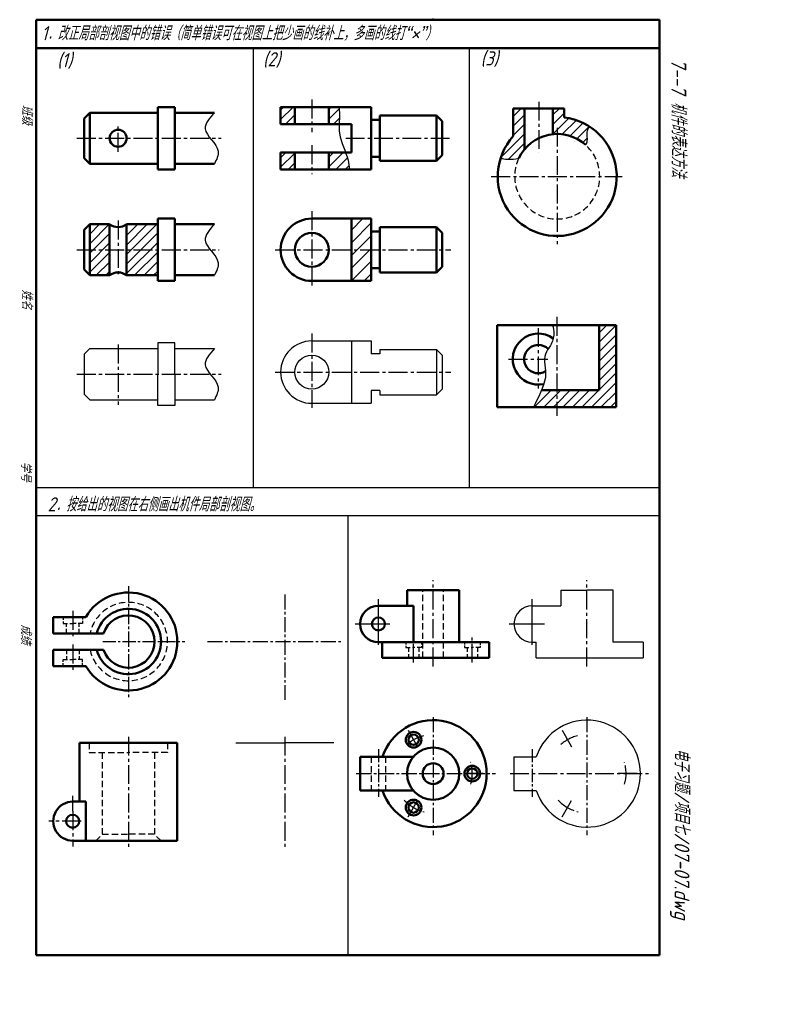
# Model space of a CAD drawing. Header units: millimetres. Extents: x 136 to 401, y -3 to 344.
import ezdxf

# ---------------------------------------------------------------- set-up
doc = ezdxf.new("R2010")
doc.units = ezdxf.units.MM
doc.header["$LTSCALE"] = 0.7
doc.linetypes.add('CENTER2', pattern=[28.575, 19.05, -3.175, 3.175, -3.175])
doc.linetypes.add('DASHED2', pattern=[9.525, 6.35, -3.175])
doc.layers.add('剖面线层', color=7, linetype='Continuous')
doc.layers.add('细实线层', color=7, linetype='Continuous')
for name, color, linetype, lineweight in [('文字层', 227, 'Continuous', 20), ('点画线层', 3, 'CENTER2', 25), ('粗实线层', 7, 'Continuous', 50), ('虚线层', 2, 'DASHED2', 25)]:
    doc.layers.add(name, color=color, linetype=linetype, lineweight=lineweight)
doc.styles.add('工程字体（斜）', font='gbeitc.shx', dxfattribs={"bigfont": 'gbcbig.shx'})
doc.styles.add('工程斜体', font='gbeitc.shx', dxfattribs={"bigfont": 'gbcbig.shx'})
pattern_1 = [(45, (213.2532, -11.6016), (-1.683798, 1.683798), [])]
pattern_2 = [(45, (213.2532, -10.6016), (-1.683798, 1.683798), [])]

msp = doc.modelspace()

# ---------------------------------------------------------------- hatches: boundary and pattern name
at = {"layer": '剖面线层', "ltscale": 0.5}
h = msp.add_hatch(dxfattribs=at)
h.set_pattern_fill('ANSI31', scale=0.75, style=0)
h.set_pattern_definition(pattern_1)
h.paths.add_polyline_path([(232.65, 313.65), (227.65, 313.65), (227.65, 307.65), (232.65, 307.65)])
h.paths.add_polyline_path([(232.65, 297.65), (227.65, 297.65), (227.65, 291.65), (232.65, 291.65)])
edge = h.paths.add_edge_path()
edge.add_line((244.65, 291.65), (251.86, 291.65))
edge.add_spline(control_points=[(251.86, 291.65), (251.81, 292.75), (251.56, 294.77), (250.9, 296.74), (250.56, 297.65)], knot_values=[20.846881, 20.846881, 20.846881, 20.846881, 24.150389, 27.046149, 27.046149, 27.046149, 27.046149], degree=3, periodic=0)
edge.add_line((250.56, 297.65), (244.65, 297.65))
edge.add_line((244.65, 297.65), (244.65, 291.65))
edge = h.paths.add_edge_path()
edge.add_line((248.22, 313.65), (244.65, 313.65))
edge.add_line((244.65, 313.65), (244.65, 307.65))
edge.add_line((244.65, 307.65), (248.3, 307.65))
edge.add_spline(control_points=[(248.3, 307.65), (248.34, 308.85), (248.48, 310.87), (248.32, 312.86), (248.22, 313.65)], knot_values=[4.503827, 4.503827, 4.503827, 4.503827, 8.092054, 10.489978, 10.489978, 10.489978, 10.489978], degree=3, periodic=0)
h = msp.add_hatch(dxfattribs=at)
h.set_pattern_fill('ANSI31', scale=0.75, style=0)
h.set_pattern_definition([(45, (213.413, -25.0744), (-1.683798, 1.683798), [])])
edge = h.paths.add_edge_path()
edge.add_line((313.73, 313.18), (309.73, 313.18))
edge.add_line((309.73, 313.18), (309.73, 303.35))
edge.add_arc((325.23, 289.18), 21, 137.5694, 161.8054)
edge.add_spline(control_points=[(305.28, 295.74), (306.01, 295.46), (307.97, 295.01), (310.38, 295.43), (311.67, 295.59)], knot_values=[6.474496, 6.474496, 6.474496, 6.474496, 8.809006, 12.286693, 12.286693, 12.286693, 12.286693], degree=3, periodic=0)
edge.add_arc((325.23, 289.18), 15, 140.0555, 154.6914, ccw=False)
edge.add_line((313.73, 298.81), (313.73, 313.18))
edge = h.paths.add_edge_path()
edge.add_spline(control_points=[(335.31, 300.29), (335.52, 300.72), (335.98, 302.13), (335.39, 304.66), (336.18, 306.18), (336.68, 306.79)], knot_values=[4.434893, 4.434893, 4.434893, 4.434893, 5.893141, 9.013946, 11.432673, 11.432673, 11.432673, 11.432673], degree=3, periodic=0)
edge.add_arc((325.23, 289.18), 21, 56.9764, 83.1629)
edge.add_line((327.73, 310.03), (327.73, 313.18))
edge.add_line((327.73, 313.18), (323.73, 313.18))
edge.add_line((323.73, 313.18), (323.73, 304.1))
edge.add_arc((325.23, 289.18), 15, 47.7663, 95.7392, ccw=False)
h = msp.add_hatch(dxfattribs=at)
h.set_pattern_fill('ANSI31', scale=0.75, style=0)
h.set_pattern_definition(pattern_1)
h.paths.add_polyline_path([(167.3, 263.31), (167.3, 272.31), (160.3, 272.31), (160.3, 263.31)])
h.paths.add_polyline_path([(160.3, 263.31), (160.3, 254.31), (167.3, 254.31), (167.3, 263.31)])
h.paths.add_polyline_path([(184.3, 263.31), (184.3, 272.31), (173.3, 272.31), (173.3, 263.31)])
h.paths.add_polyline_path([(184.3, 254.31), (184.3, 263.31), (173.3, 263.31), (173.3, 254.31)])
h = msp.add_hatch(dxfattribs=at)
h.set_pattern_fill('ANSI31', style=0)
h.set_pattern_definition([(45, (213.2532, -11.6016), (-2.245064, 2.245064), [])])
h.paths.add_polyline_path([(252.65, 263.31), (259.65, 263.31), (259.65, 274.31), (252.65, 274.31)])
h.paths.add_polyline_path([(252.65, 252.31), (259.65, 252.31), (259.65, 263.31), (252.65, 263.31)])
h = msp.add_hatch(dxfattribs=at)
h.set_pattern_fill('ANSI31', scale=0.75, style=0)
h.set_pattern_definition(pattern_2)
h.paths.add_polyline_path([(340.07, 213.75), (325.07, 213.75), (325.07, 207.75), (346.07, 207.75), (346.07, 236.75), (340.07, 236.75)])
h = msp.add_hatch(dxfattribs=at)
h.set_pattern_fill('ANSI31', scale=0.75, style=0)
h.set_pattern_definition(pattern_2)
edge = h.paths.add_edge_path()
edge.add_line((325.07, 207.75), (325.07, 213.75))
edge.add_line((325.07, 213.75), (319.67, 213.75))
edge.add_spline(control_points=[(319.67, 213.75), (318.8, 211.66), (317.7, 209.55), (316.92, 207.75)], knot_values=[25.097616, 25.097616, 25.097616, 25.097616, 29.864551, 29.864551, 29.864551, 29.864551], degree=3, periodic=0)
edge.add_line((316.92, 207.75), (325.07, 207.75))

# ---------------------------------------------------------------- linework, layer by layer
at = {"layer": '点画线层', "color": 7, "ltscale": 0.5}
for p, q in [((238.65, 316.29), (238.65, 304.83)), ((318.73, 315.54), (318.73, 297.71)), ((170.3, 297.89), (170.3, 307.85)), ((325.23, 306.37), (325.23, 265.25)), ((155.73, 302.65), (206.66, 302.65)), ((250.6, 302.65), (287.44, 302.65)), ((238.65, 300.21), (238.65, 290.05)), ((301.98, 289.18), (348.16, 289.18)), ((238.65, 276.95), (238.65, 250.71)), ((170.3, 273.59), (170.3, 253.59)), ((155.73, 263.31), (205.98, 263.31)), ((225.76, 263.31), (287.67, 263.31)), ((325.07, 239.66), (325.07, 204.8)), ((238.65, 233.8), (238.65, 207.56)), ((318.57, 235.72), (318.57, 214.43)), ((170.3, 229.85), (170.3, 208.6)), ((308.11, 224.75), (321.9, 224.75)), ((155.73, 219.44), (206.61, 219.44)), ((225.76, 220.16), (287.67, 220.16)), ((281.47, 116.37), (281.47, 146.72)), ((335.75, 116.37), (335.75, 146.72)), ((154.34, 135.92), (154.34, 126.58)), ((274.57, 117.69), (274.57, 126.91)), ((295.27, 117.69), (295.27, 126.91)), ((154.34, 124.04), (154.34, 115.13)), ((272.65, 93.81), (276.49, 87.15)), ((326.93, 93.81), (330.77, 87.15)), ((173.92, 91.55), (173.92, 52.77)), ((229.11, 91.55), (229.11, 52.77)), ((299.12, 78.53), (291.44, 78.53)), ((308.6, 78.53), (357.77, 78.53)), ((353.4, 78.53), (345.71, 78.53)), ((272.65, 63.25), (276.49, 69.9)), ((326.93, 63.25), (330.77, 69.9)), ((154.34, 65.3), (154.34, 52.87)), ((157.25, 61.75), (145.88, 61.75))]:
    msp.add_line(p, q, dxfattribs=at)
at = {"layer": '点画线层', "color": 7, "ltscale": 0.4}
for p, q in [((173.92, 144.64), (173.92, 105.44)), ((229.11, 141.78), (229.11, 104.55)), ((201.83, 125.13), (248.89, 125.13)), ((281.47, 98.48), (281.47, 56.77)), ((335.75, 98.48), (335.75, 56.77)), ((254.32, 78.53), (303.49, 78.53))]:
    msp.add_line(p, q, dxfattribs=at)
at = {"layer": '点画线层', "color": 7, "linetype": 'Continuous', "ltscale": 0.4}
msp.add_line((262.15, 123.96), (262.15, 140.06), dxfattribs=at)
at = {"layer": '点画线层', "color": 7, "linetype": 'Continuous', "ltscale": 0.5}
for p, q in [((316.43, 123.96), (316.43, 140.06)), ((253.97, 131.32), (266.18, 131.32))]:
    msp.add_line(p, q, dxfattribs=at)
at = {"layer": '点画线层', "color": 7, "linetype": 'Continuous', "ltscale": 0.35}
msp.add_line((308.24, 131.32), (320.81, 131.32), dxfattribs=at)
at = {"layer": '点画线层', "color": 7, "ltscale": 0.35}
for p, q in [((164.86, 125.13), (193.81, 125.13)), ((262.15, 87.21), (262.15, 70.3)), ((316.43, 87.21), (316.43, 70.3))]:
    msp.add_line(p, q, dxfattribs=at)
at = {"layer": '点画线层', "color": 7, "ltscale": 0.5}
for centre, start, end in [((281.47, 78.53), 104.0779, 135.2585), ((335.75, 78.53), 104.0779, 135.2585), ((281.47, 78.53), 344.15, 17.0339), ((335.75, 78.53), 344.15, 17.0339), ((281.47, 78.53), 222.4315, 256.8704), ((335.75, 78.53), 222.4315, 256.8704)]:
    msp.add_arc(centre, 13.8, start, end, dxfattribs=at)
at = {"layer": '粗实线层', "color": 7, "ltscale": 0.5}
for p, q in [((141.36, 344.48), (141.36, 14.48)), ((361.36, 14.48), (361.36, 344.48)), ((361.36, 334.48), (141.36, 334.48)), ((190.3, 313.65), (184.3, 313.65)), ((184.3, 313.65), (184.3, 302.65)), ((190.3, 302.65), (190.3, 313.65)), ((227.65, 313.65), (259.65, 313.65)), ((227.65, 313.65), (227.65, 307.65)), ((227.65, 313.65), (227.65, 307.65)), ((232.65, 313.65), (232.65, 307.65)), ((244.65, 313.65), (244.65, 307.65)), ((259.65, 313.65), (259.65, 291.65)), ((309.73, 313.18), (327.73, 313.18)), ((309.73, 303.35), (309.73, 313.18)), ((313.73, 298.81), (313.73, 313.18)), ((323.73, 304.1), (323.73, 313.18)), ((327.73, 310.03), (327.73, 313.18)), ((158.3, 309.65), (160.3, 311.65)), ((158.3, 309.65), (158.3, 295.65)), ((160.3, 311.65), (184.3, 311.65)), ((160.3, 311.65), (160.3, 293.65)), ((190.3, 311.65), (204.3, 311.65)), ((262.65, 309.15), (259.65, 309.15)), ((262.65, 310.65), (262.65, 294.65)), ((262.65, 310.65), (282.65, 310.65)), ((284.65, 308.65), (282.65, 310.65)), ((282.65, 310.65), (282.65, 294.65)), ((227.65, 307.65), (252.65, 307.65)), ((252.65, 307.65), (252.65, 297.65)), ((284.65, 308.65), (284.65, 296.65)), ((184.3, 291.65), (184.3, 302.65)), ((190.3, 302.65), (190.3, 291.65)), ((158.3, 295.65), (160.3, 293.65)), ((227.65, 297.65), (227.65, 291.65)), ((252.65, 297.65), (227.65, 297.65)), ((232.65, 291.65), (232.65, 297.65)), ((244.65, 291.65), (244.65, 297.65)), ((262.65, 296.15), (259.65, 296.15)), ((284.65, 296.65), (282.65, 294.65)), ((160.3, 293.65), (184.3, 293.65)), ((190.3, 293.65), (204.3, 293.65)), ((262.65, 294.65), (282.65, 294.65)), ((190.3, 291.65), (184.3, 291.65)), ((227.65, 291.65), (259.65, 291.65)), ((158.3, 270.31), (160.3, 272.31)), ((160.3, 272.31), (167.3, 272.31)), ((160.3, 272.31), (160.3, 254.31)), ((167.3, 272.31), (167.3, 254.31)), ((173.3, 272.31), (184.3, 272.31)), ((173.3, 272.31), (173.3, 254.31)), ((190.3, 274.31), (184.3, 274.31)), ((184.3, 274.31), (184.3, 263.31)), ((190.3, 263.31), (190.3, 274.31)), ((190.3, 272.31), (204.3, 272.31)), ((238.65, 274.31), (259.65, 274.31)), ((252.65, 274.31), (252.65, 252.31)), ((259.65, 274.31), (259.65, 252.31)), ((262.65, 271.31), (262.65, 255.31)), ((262.65, 271.31), (282.65, 271.31)), ((284.65, 269.31), (282.65, 271.31)), ((282.65, 271.31), (282.65, 255.31)), ((158.3, 270.31), (158.3, 256.31)), ((262.65, 269.81), (259.65, 269.81)), ((284.65, 269.31), (284.65, 257.31)), ((184.3, 252.31), (184.3, 263.31)), ((190.3, 263.31), (190.3, 252.31)), ((284.65, 257.31), (282.65, 255.31)), ((158.3, 256.31), (160.3, 254.31)), ((160.3, 254.31), (167.3, 254.31)), ((173.3, 254.31), (184.3, 254.31)), ((190.3, 254.31), (204.3, 254.31)), ((262.65, 256.81), (259.65, 256.81)), ((262.65, 255.31), (282.65, 255.31)), ((190.3, 252.31), (184.3, 252.31)), ((238.65, 252.31), (259.65, 252.31)), ((304.07, 207.75), (304.07, 236.75)), ((304.07, 236.75), (346.07, 236.75)), ((340.07, 236.75), (340.07, 213.75)), ((346.07, 236.75), (346.07, 207.75)), ((340.07, 213.75), (319.67, 213.75)), ((346.07, 207.75), (304.07, 207.75)), ((272.27, 143.28), (281.47, 143.28)), ((272.27, 143.28), (272.27, 137.76)), ((290.67, 143.28), (281.47, 143.28)), ((290.67, 124.88), (290.67, 143.28)), ((262.15, 137.76), (274.48, 137.76)), ((274.48, 124.88), (274.48, 137.76)), ((147.43, 128.01), (147.43, 133.77)), ((147.43, 133.77), (158.96, 133.77)), ((147.43, 128.01), (165.17, 128.01)), ((147.43, 122.25), (147.43, 116.49)), ((147.43, 122.25), (165.17, 122.25)), ((262.15, 124.88), (301.25, 124.88)), ((263.53, 119.36), (263.53, 124.88)), ((301.25, 124.88), (301.25, 119.36)), ((263.53, 119.36), (301.25, 119.36)), ((147.43, 116.49), (158.96, 116.49)), ((156.64, 68.66), (156.64, 89.39)), ((156.64, 89.39), (173.92, 89.39)), ((191.2, 89.39), (173.92, 89.39)), ((191.2, 54.83), (191.2, 89.39)), ((255.71, 84.51), (274.48, 84.51)), ((255.71, 84.51), (255.71, 72.55)), ((255.71, 72.55), (274.48, 72.55)), ((154.34, 68.66), (158.96, 68.66)), ((158.96, 68.66), (158.96, 54.83)), ((173.92, 54.83), (154.34, 54.83)), ((173.92, 54.83), (191.2, 54.83))]:
    msp.add_line(p, q, dxfattribs=at)
at = {"layer": '粗实线层', "ltscale": 0.5}
for p, q in [((361.36, 344.48), (141.36, 344.48)), ((328.24, 344.48), (318.24, 344.48)), ((141.36, 14.48), (351.36, 14.48)), ((351.36, 14.48), (361.36, 14.48))]:
    msp.add_line(p, q, dxfattribs=at)
at = {"layer": '粗实线层', "color": 7, "ltscale": 0.5}
for centre, radius in [((170.3, 302.65), 3), ((238.65, 263.31), 6), ((262.15, 131.32), 2.3), ((274.57, 90.48), 2.76), ((274.57, 90.48), 1.84), ((281.47, 78.53), 9.2), ((281.47, 78.53), 3.68), ((295.27, 78.53), 2.76), ((295.27, 78.53), 1.84), ((274.57, 66.58), 2.76), ((274.57, 66.58), 1.84), ((154.27, 61.75), 2.3)]:
    msp.add_circle(centre, radius, dxfattribs=at)
for centre, radius, start, end in [((325.23, 289.18), 21, 137.5694, 83.1629), ((325.23, 289.18), 15, 47.7663, 154.6914), ((170.3, 276.31), 5, 233.1301, 306.8699), ((238.65, 263.31), 11, 90, 270), ((170.3, 250.31), 5, 53.1301, 126.8699), ((318.57, 224.75), 9, 54.3213, 282.3936), ((318.57, 224.75), 5, 45.7653, 301.0065), ((173.92, 125.13), 17.28, 210, 150), ((173.92, 125.13), 11.52, 194.4775, 165.5225), ((262.15, 131.32), 6.44, 90, 270), ((173.92, 125.13), 9.22, 198.21, 161.79), ((281.47, 78.53), 18.86, 198.486, 161.514), ((154.34, 61.75), 6.91, 89.9452, 270)]:
    msp.add_arc(centre, radius, start, end, dxfattribs=at)
at = {"layer": '粗实线层'}
msp.add_point((281.36, 344.48), dxfattribs=at)
at = {"layer": '细实线层', "color": 7}
for p, q in [((218.01, 334.48), (218.01, 179.48)), ((294.17, 334.48), (294.17, 179.48))]:
    msp.add_line(p, q, dxfattribs=at)
at = {"layer": '细实线层', "color": 7, "ltscale": 0.5}
for p, q in [((190.3, 230.44), (184.3, 230.44)), ((184.3, 230.44), (184.3, 219.44)), ((190.3, 219.44), (190.3, 230.44)), ((238.65, 231.16), (259.65, 231.16)), ((252.65, 231.16), (252.65, 209.16)), ((259.65, 231.16), (259.65, 226.66)), ((158.3, 226.44), (160.3, 228.44)), ((158.3, 226.44), (158.3, 212.44)), ((160.3, 228.44), (184.3, 228.44)), ((190.3, 228.44), (204.3, 228.44)), ((262.65, 226.66), (259.65, 226.66)), ((262.65, 228.16), (262.65, 226.66)), ((262.65, 228.16), (282.65, 228.16)), ((284.65, 226.16), (282.65, 228.16)), ((282.65, 228.16), (282.65, 212.16)), ((284.65, 226.16), (284.65, 214.16)), ((184.3, 208.44), (184.3, 219.44)), ((190.3, 219.44), (190.3, 208.44)), ((158.3, 212.44), (160.3, 210.44)), ((262.65, 213.66), (259.65, 213.66)), ((259.65, 213.66), (259.65, 209.16)), ((262.65, 213.66), (262.65, 212.16)), ((262.65, 212.16), (282.65, 212.16)), ((284.65, 214.16), (282.65, 212.16)), ((160.3, 210.44), (184.3, 210.44)), ((190.3, 208.44), (184.3, 208.44)), ((190.3, 210.44), (204.3, 210.44)), ((238.65, 209.16), (259.65, 209.16)), ((141.36, 179.48), (361.36, 179.48)), ((361.36, 169.48), (141.36, 169.48)), ((251.36, 169.48), (251.36, 14.48)), ((326.55, 143.28), (335.75, 143.28)), ((326.55, 143.28), (326.55, 137.76)), ((344.95, 143.28), (335.75, 143.28)), ((344.95, 124.88), (344.95, 143.28)), ((316.43, 137.76), (326.55, 137.76)), ((316.43, 124.88), (317.81, 124.88)), ((317.81, 119.36), (317.81, 124.88)), ((355.53, 124.88), (344.95, 124.88)), ((355.53, 124.88), (355.53, 119.36)), ((317.81, 119.36), (355.53, 119.36)), ((211.83, 89.39), (229.11, 89.39)), ((246.39, 89.39), (229.11, 89.39)), ((309.99, 84.51), (309.99, 72.55)), ((309.99, 84.51), (317.86, 84.51)), ((309.99, 72.55), (317.86, 72.55))]:
    msp.add_line(p, q, dxfattribs=at)
at = {"layer": '细实线层', "color": 7, "ltscale": 0.35}
msp.add_line((154.34, 65.3), (154.34, 70.67), dxfattribs=at)
at = {"layer": '细实线层', "color": 7, "ltscale": 0.5}
msp.add_circle((238.65, 220.16), 6, dxfattribs=at)
for centre, radius, start, end in [((238.65, 220.16), 11, 90, 270), ((316.43, 131.32), 6.44, 90, 270), ((335.75, 78.53), 18.86, 198.486, 161.514)]:
    msp.add_arc(centre, radius, start, end, dxfattribs=at)
for points, knots in [([(248.22, 313.65), (248.32, 312.86), (248.57, 309.79), (247.59, 303.25), (251.27, 297.1), (251.81, 292.75), (251.86, 291.65)], [4.503827, 4.503827, 4.503827, 4.503827, 6.901751, 13.737143, 23.742642, 27.046149, 27.046149, 27.046149, 27.046149]), ([(336.68, 306.79), (336.18, 306.18), (335.39, 304.66), (335.98, 302.13), (335.52, 300.72), (335.31, 300.29)], [4.434893, 4.434893, 4.434893, 4.434893, 6.85362, 9.974426, 11.432673, 11.432673, 11.432673, 11.432673]), ([(305.28, 295.74), (306.01, 295.46), (307.97, 295.01), (310.38, 295.43), (311.67, 295.59)], [6.474496, 6.474496, 6.474496, 6.474496, 8.809006, 12.286693, 12.286693, 12.286693, 12.286693]), ([(323.55, 236.75), (323.85, 235.74), (324.33, 233.33), (323.19, 229.71), (319.61, 225.26), (322.88, 218.99), (318.29, 210.9), (316.92, 207.75)], [2.367945, 2.367945, 2.367945, 2.367945, 5.484573, 9.787789, 13.316881, 21.528574, 29.864551, 29.864551, 29.864551, 29.864551])]:
    msp.add_open_spline(points, degree=3, knots=knots, dxfattribs=at)
for points in [[(204.3, 311.65), (201.03, 305.99), (205.6, 298.08), (204.3, 293.65)], [(204.3, 272.31), (201.03, 266.66), (205.6, 258.75), (204.3, 254.31)], [(204.3, 228.44), (201.03, 222.78), (205.6, 214.87), (204.3, 210.44)]]:
    msp.add_spline(points, degree=3, dxfattribs=at)
at = {"layer": '细实线层'}
msp.add_point((281.36, 344.48), dxfattribs=at)
at = {"layer": '虚线层', "color": 7, "ltscale": 0.5}
for p, q in [((277.79, 119.36), (277.79, 143.28)), ((285.15, 119.36), (285.15, 143.28)), ((277.33, 124.88), (277.33, 124.04)), ((277.33, 123.52), (277.33, 123.04)), ((160.1, 89.39), (160.1, 85.94)), ((187.75, 89.39), (187.75, 85.94)), ((160.1, 85.94), (173.92, 85.94)), ((164.71, 85.94), (164.71, 57.14)), ((187.75, 85.94), (173.92, 85.94)), ((183.14, 85.94), (183.14, 57.14)), ((259.62, 84.51), (259.62, 72.55)), ((264.68, 84.51), (264.68, 72.55)), ((162.4, 54.83), (164.71, 57.14)), ((164.71, 57.14), (173.92, 57.14)), ((183.14, 57.14), (173.92, 57.14)), ((185.44, 54.83), (183.14, 57.14))]:
    msp.add_line(p, q, dxfattribs=at)
at = {"layer": '虚线层', "color": 7, "ltscale": 0.35}
for p, q in [((150.88, 133.77), (150.88, 132.82)), ((150.88, 132.2), (150.88, 131.47)), ((157.79, 133.77), (157.79, 132.94)), ((157.79, 132.43), (157.79, 131.47)), ((150.88, 131.47), (154.34, 131.47)), ((152.11, 128.01), (152.11, 131.47)), ((157.79, 131.47), (154.34, 131.47)), ((156.57, 128.01), (156.57, 131.47)), ((152.11, 122.25), (152.11, 118.8)), ((156.57, 122.25), (156.57, 118.8)), ((271.81, 124.88), (271.81, 124.07)), ((271.81, 123.6), (271.81, 123.04)), ((271.81, 123.04), (274.57, 123.04)), ((272.73, 123.04), (272.73, 119.36)), ((277.33, 123.04), (274.57, 123.04)), ((276.41, 123.04), (276.41, 119.36)), ((292.51, 124.88), (292.51, 124.11)), ((292.51, 123.68), (292.51, 123.04)), ((292.51, 123.04), (295.27, 123.04)), ((293.43, 123.04), (293.43, 119.36)), ((298.03, 123.04), (295.27, 123.04)), ((297.11, 123.04), (297.11, 119.36)), ((298.03, 124.88), (298.03, 124.02)), ((298.03, 123.59), (298.03, 123.04)), ((150.88, 118.8), (154.34, 118.8)), ((150.88, 117.93), (150.88, 118.8)), ((157.79, 118.8), (154.34, 118.8)), ((157.79, 117.89), (157.79, 118.8)), ((150.88, 116.49), (150.88, 117.53)), ((157.79, 116.49), (157.79, 117.45))]:
    msp.add_line(p, q, dxfattribs=at)
at = {"layer": '虚线层', "color": 7, "ltscale": 0.5}
for centre, radius, start, end in [((325.23, 289.18), 15, 154.6914, 47.7663), ((173.92, 125.13), 13.82, 192.0247, 167.9753)]:
    msp.add_arc(centre, radius, start, end, dxfattribs=at)

# ---------------------------------------------------------------- texts
at = {"layer": '文字层', "color": 7, "style": '工程字体（斜）'}
for s, p in [('班级', (136.39, 314.45)), ('姓名', (136.37, 249.37)), ('学号', (135.99, 188.6)), ('成绩', (135.99, 131.17))]:
    msp.add_text(s, height=3.5, rotation=270, dxfattribs=at).set_placement(p)
at = {"layer": '细实线层', "ltscale": 0.5, "style": '工程斜体'}
msp.add_text('1．改正局部剖视图中的错误（简单错误可在视图上把少画的线补上，多画的线打“×”）', height=5, dxfattribs=at).set_placement((143.24, 337.23))
at = {"layer": '细实线层', "color": 7, "ltscale": 0.5, "style": '工程斜体'}
for s, p in [('(2)', (221.43, 328.03)), ('(3)', (298.23, 328.33)), ('(1)', (148.79, 327.69)), ('2．按给出的视图在右侧画出机件局部剖视图。', (145.4, 171.02))]:
    msp.add_text(s, height=5, dxfattribs=at).set_placement(p)
at = {"layer": '细实线层', "color": 7, "ltscale": 0.5}
for s, style, p in [('   7--7 机件的表达方法  ', '工程字体（斜）', (365.53, 339.2)), ('电子习题/项目七/07-07.dwg', '工程斜体', (366.65, 87.42))]:
    msp.add_text(s, height=5.25, rotation=270, dxfattribs=dict(at, style=style)).set_placement(p)

doc.saveas('drawing.dxf')
